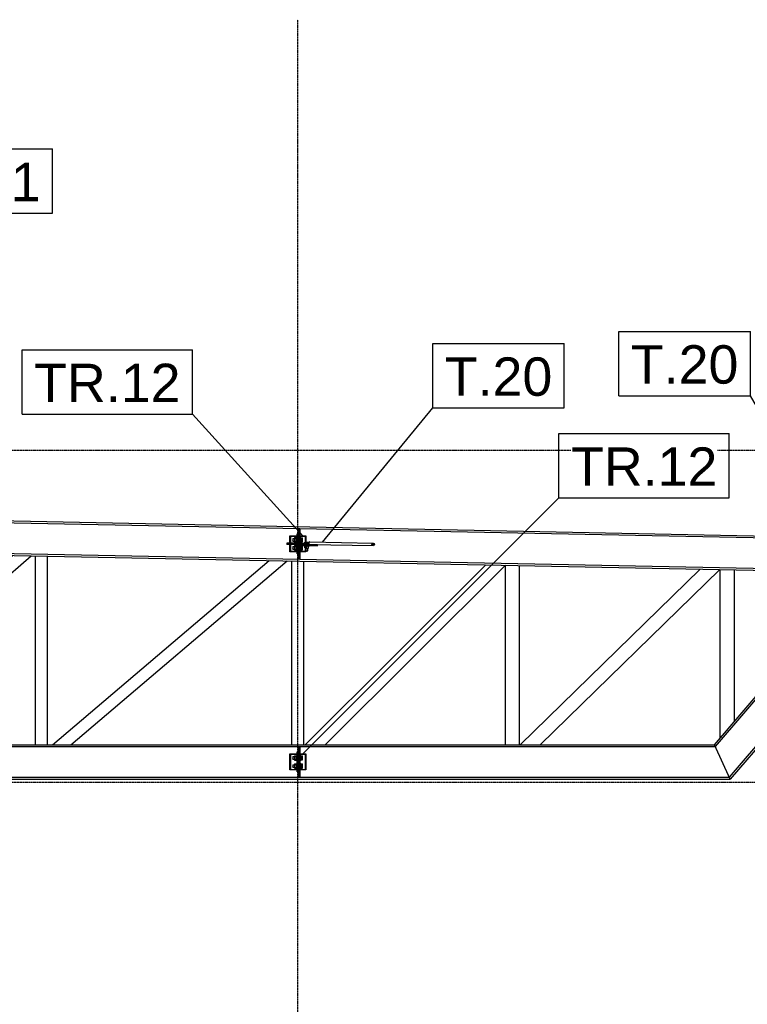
# Model space of a CAD drawing. Header units: millimetres. Extents: x 0 to 50000, y 0 to 29700.
# Tile 24 of 27: x 24995 to 28609, y 18305 to 23200. Entities that reach past the tile are written whole.
import ezdxf

# ---------------------------------------------------------------- set-up
doc = ezdxf.new("R2010")
doc.units = ezdxf.units.MM
doc.linetypes.add('DXK_LINE_DOT3', pattern=[5.9187, 2.979, -0.9799, 0.9799, -0.9799])
for name, color, linetype in [('TS_INNE_OBIEKTY', 7, 'Continuous'), ('TS_LINIE_WIDOCZNE', 7, 'Continuous'), ('TS_OPISY', 7, 'Continuous'), ('TS_OPISY_LINIE', 7, 'Continuous'), ('TS_OPISY_RAMKA', 7, 'Continuous'), ('TS_WYPELNIENIE', 7, 'Continuous')]:
    doc.layers.add(name, color=color, linetype=linetype)
doc.styles.add('Arial', font='ARIAL.TTF', dxfattribs={"height": 0.2})

# ---------------------------------------------------------------- blocks, each defined once
blk = doc.blocks.new('Part-305655447-3085 - 2968')
at = {"layer": 'TS_LINIE_WIDOCZNE', "color": 1, "linetype": 'Continuous'}
for p, q in [((17321.6, 20860.8), (29288.1, 20621.4)), ((17321.6, 20851.3), (29288.1, 20611.9)), ((17321.6, 20699.3), (29288.1, 20459.8)), ((17321.6, 20689.8), (29288.1, 20450.3))]:
    blk.add_line(p, q, dxfattribs=at)
blk = doc.blocks.new('Part-305655447-3101 - 2968')
at = {"layer": 'TS_LINIE_WIDOCZNE', "color": 1, "linetype": 'Continuous'}
for p, q in [((27408.4, 19595.6), (27408.4, 20487.9)), ((27478.4, 19595.6), (27478.4, 20486.5))]:
    blk.add_line(p, q, dxfattribs=at)
blk = doc.blocks.new('Part-305655447-3113 - 2968')
at = {"layer": 'TS_LINIE_WIDOCZNE', "color": 1, "linetype": 'Continuous'}
for p, q in [((26413.3, 19595.6), (27310.6, 20489.9)), ((26512.5, 19595.6), (27407.8, 20488))]:
    blk.add_line(p, q, dxfattribs=at)
blk = doc.blocks.new('Part-305655447-3111 - 2968')
at = {"layer": 'TS_LINIE_WIDOCZNE', "color": 1, "linetype": 'Continuous'}
for p, q in [((23882, 19595.6), (24962.7, 20536.9)), ((23973.3, 19595.6), (25052, 20535.1))]:
    blk.add_line(p, q, dxfattribs=at)
blk = doc.blocks.new('Part-305655447-3088 - 2968')
at = {"layer": 'TS_LINIE_WIDOCZNE', "color": 1, "linetype": 'Continuous'}
for p, q in [((17321.6, 19595.6), (28445.6, 19595.6)), ((17321.6, 19586.1), (28450, 19586.1)), ((28524.4, 19424.6), (28445.6, 19595.6)), ((17321.6, 19434.1), (28520.1, 19434.1)), ((17321.6, 19424.6), (28524.4, 19424.6))]:
    blk.add_line(p, q, dxfattribs=at)
blk = doc.blocks.new('Part-305655447-3099 - 2968')
at = {"layer": 'TS_LINIE_WIDOCZNE', "color": 1, "linetype": 'Continuous'}
for p, q in [((25073.3, 19595.6), (25073.3, 20534.7)), ((25133.3, 19595.6), (25133.3, 20533.5))]:
    blk.add_line(p, q, dxfattribs=at)
blk = doc.blocks.new('Part-305655447-3100 - 2968')
at = {"layer": 'TS_LINIE_WIDOCZNE', "color": 1, "linetype": 'Continuous'}
for p, q in [((26347.1, 19595.6), (26347.1, 20509.2)), ((26407.1, 19595.6), (26407.1, 20508))]:
    blk.add_line(p, q, dxfattribs=at)
blk = doc.blocks.new('Part-305655447-3102 - 2968')
at = {"layer": 'TS_LINIE_WIDOCZNE', "color": 1, "linetype": 'Continuous'}
for p, q in [((28474.6, 19629.5), (28474.6, 20466.6)), ((28544.6, 19711.5), (28544.6, 20465.2))]:
    blk.add_line(p, q, dxfattribs=at)
blk = doc.blocks.new('Part-305655447-3112 - 2968')
at = {"layer": 'TS_LINIE_WIDOCZNE', "color": 1, "linetype": 'Continuous'}
for p, q in [((25157.5, 19595.6), (26233.7, 20511.4)), ((25250.1, 19595.6), (26324.1, 20509.6))]:
    blk.add_line(p, q, dxfattribs=at)
blk = doc.blocks.new('Part-305655447-3114 - 2968')
at = {"layer": 'TS_LINIE_WIDOCZNE', "color": 1, "linetype": 'Continuous'}
for p, q in [((27480.8, 19595.6), (28374.7, 20468.6)), ((27581, 19595.6), (28472.9, 20466.6))]:
    blk.add_line(p, q, dxfattribs=at)
blk = doc.blocks.new('Part-305655447-3180 - 2968')
at = {"layer": 'TS_WYPELNIENIE', "linetype": 'Continuous'}
h = blk.add_hatch(dxfattribs=at)
h.set_pattern_fill('', color=256, scale=70, style=0, pattern_type=0)
h.set_pattern_definition([(45, (26337.1, 19550.06), (-157.15, 157.15), [])])
h.paths.add_polyline_path([(26417.1, 19550.1), (26337.1, 19550.1), (26337.1, 19470.1), (26417.1, 19470.1)])
h.paths.add_polyline_path([(26340.1, 19473.1), (26340.1, 19547.1), (26414.1, 19547.1), (26414.1, 19473.1)])
at = {"layer": 'TS_INNE_OBIEKTY', "color": 1, "linetype": 'Continuous'}
for p, q in [((26337.1, 19470.1), (26337.1, 19550.1)), ((26337.1, 19550.1), (26417.1, 19550.1)), ((26340.1, 19547.1), (26340.1, 19473.1)), ((26414.1, 19547.1), (26340.1, 19547.1)), ((26414.1, 19473.1), (26414.1, 19547.1)), ((26417.1, 19550.1), (26417.1, 19470.1)), ((26417.1, 19470.1), (26337.1, 19470.1)), ((26340.1, 19473.1), (26414.1, 19473.1))]:
    blk.add_line(p, q, dxfattribs=at)
blk = doc.blocks.new('Part-305655447-3181 - 2968')
at = {"layer": 'TS_WYPELNIENIE', "linetype": 'Continuous'}
h = blk.add_hatch(dxfattribs=at)
h.set_pattern_fill('', color=256, scale=70, style=0, pattern_type=0)
h.set_pattern_definition([(45, (26337.1, 20634.1), (-157.15, 157.15), [])])
h.paths.add_polyline_path([(26417.1, 20634.1), (26337.1, 20634.1), (26337.1, 20554.1), (26417.1, 20554.1)])
h.paths.add_polyline_path([(26340.1, 20557.1), (26340.1, 20631.1), (26414.1, 20631.1), (26414.1, 20557.1)])
at = {"layer": 'TS_INNE_OBIEKTY', "color": 1, "linetype": 'Continuous'}
for p, q in [((26337.1, 20554.1), (26337.1, 20634.1)), ((26337.1, 20634.1), (26417.1, 20634.1)), ((26340.1, 20631.1), (26340.1, 20557.1)), ((26414.1, 20631.1), (26340.1, 20631.1)), ((26414.1, 20557.1), (26414.1, 20631.1)), ((26417.1, 20634.1), (26417.1, 20554.1)), ((26340.1, 20557.1), (26414.1, 20557.1)), ((26417.1, 20554.1), (26337.1, 20554.1))]:
    blk.add_line(p, q, dxfattribs=at)
blk = doc.blocks.new('Part-305655447-3249 - 2968')
at = {"layer": 'TS_LINIE_WIDOCZNE', "color": 1, "linetype": 'Continuous'}
for p, q in [((26373.1, 20634.1), (26373.1, 20644.1)), ((26381.1, 20644.1), (26373.1, 20644.1)), ((26373.1, 20557.1), (26373.1, 20631.1)), ((26381.1, 20634.1), (26381.1, 20644.1)), ((26381.1, 20557.1), (26381.1, 20631.1)), ((26373.1, 20544.1), (26373.1, 20554.1)), ((26373.1, 20544.1), (26381.1, 20544.1)), ((26381.1, 20544.1), (26381.1, 20554.1))]:
    blk.add_line(p, q, dxfattribs=at)
blk = doc.blocks.new('Part-305655447-3250 - 2968')
at = {"layer": 'TS_LINIE_WIDOCZNE', "color": 1, "linetype": 'Continuous'}
for p, q in [((26389.1, 20598.1), (26414.1, 20598.1)), ((26389.1, 20590.1), (26412.7, 20590.1)), ((26417.1, 20598.1), (26431.6, 20598.1)), ((26428.1, 20591.6), (26428.1, 20598.1)), ((26448.1, 20591.2), (26448.1, 20591.3))]:
    blk.add_line(p, q, dxfattribs=at)
blk = doc.blocks.new('Part-305655447-3251 - 2968')
at = {"layer": 'TS_LINIE_WIDOCZNE', "color": 1, "linetype": 'Continuous'}
for p, q in [((26337.1, 20598.1), (26322.1, 20598.1)), ((26322.1, 20598.1), (26322.1, 20590.1)), ((26337.1, 20590.1), (26322.1, 20590.1)), ((26373.1, 20598.1), (26340.1, 20598.1)), ((26373.1, 20590.1), (26340.1, 20590.1)), ((26342.1, 20590.1), (26342.1, 20598.1))]:
    blk.add_line(p, q, dxfattribs=at)
blk = doc.blocks.new('Part-305655447-3252 - 2968')
at = {"layer": 'TS_LINIE_WIDOCZNE', "color": 1, "linetype": 'Continuous'}
for p, q in [((26381.1, 20644.1), (26381.1, 20668.8)), ((26381.1, 20668.8), (26389.1, 20668.8)), ((26389.1, 20634.1), (26389.1, 20668.8)), ((26389.1, 20557.1), (26389.1, 20631.1)), ((26381.1, 20519.4), (26381.1, 20544.1)), ((26381.1, 20519.4), (26389.1, 20519.4)), ((26389.1, 20519.4), (26389.1, 20554.1))]:
    blk.add_line(p, q, dxfattribs=at)
blk = doc.blocks.new('Bolt-305655447-3255 - 2968')
at = {"layer": 'TS_INNE_OBIEKTY', "color": 1, "linetype": 'Continuous'}
for p, q in [((26351.6, 20620.1), (26351.6, 20619.3)), ((26351.6, 20620.1), (26360.6, 20620.1)), ((26351.6, 20619.3), (26351.6, 20608.9)), ((26351.6, 20608.1), (26351.6, 20608.9)), ((26351.6, 20608.1), (26360.6, 20608.1)), ((26360.6, 20625.1), (26360.6, 20603.1)), ((26360.6, 20625.1), (26370.6, 20625.1)), ((26360.6, 20619.6), (26370.6, 20619.6)), ((26360.6, 20608.6), (26370.6, 20608.6)), ((26370.6, 20626.1), (26370.6, 20602.1)), ((26370.6, 20626.1), (26373.1, 20626.1)), ((26389.1, 20626.1), (26391.6, 20626.1)), ((26391.6, 20626.1), (26391.6, 20602.1)), ((26391.6, 20624.5), (26399.1, 20624.5)), ((26391.6, 20619.3), (26399.1, 20619.3)), ((26391.6, 20608.9), (26399.1, 20608.9)), ((26399.1, 20603.7), (26399.1, 20624.5)), ((26351.6, 20580.1), (26351.6, 20579.3)), ((26351.6, 20580.1), (26360.6, 20580.1)), ((26351.6, 20579.3), (26351.6, 20568.9)), ((26351.6, 20568.1), (26351.6, 20568.9)), ((26351.6, 20568.1), (26360.6, 20568.1)), ((26360.6, 20603.1), (26370.6, 20603.1)), ((26360.6, 20585.1), (26360.6, 20563.1)), ((26360.6, 20585.1), (26370.6, 20585.1)), ((26360.6, 20579.6), (26370.6, 20579.6)), ((26360.6, 20568.6), (26370.6, 20568.6)), ((26360.6, 20563.1), (26370.6, 20563.1)), ((26370.6, 20602.1), (26373.1, 20602.1)), ((26370.6, 20586.1), (26370.6, 20562.1)), ((26370.6, 20586.1), (26373.1, 20586.1)), ((26370.6, 20562.1), (26373.1, 20562.1)), ((26389.1, 20602.1), (26391.6, 20602.1)), ((26389.1, 20586.1), (26391.6, 20586.1)), ((26389.1, 20562.1), (26391.6, 20562.1)), ((26391.6, 20603.7), (26399.1, 20603.7)), ((26391.6, 20586.1), (26391.6, 20562.1)), ((26391.6, 20584.5), (26399.1, 20584.5)), ((26391.6, 20579.3), (26399.1, 20579.3)), ((26391.6, 20568.9), (26399.1, 20568.9)), ((26391.6, 20563.7), (26399.1, 20563.7)), ((26399.1, 20563.7), (26399.1, 20584.5))]:
    blk.add_line(p, q, dxfattribs=at)
blk = doc.blocks.new('Part-305655447-3312 - 2968')
at = {"layer": 'TS_WYPELNIENIE', "linetype": 'Continuous'}
h = blk.add_hatch(dxfattribs=at)
h.set_pattern_fill('', color=256, scale=70, style=0, pattern_type=0)
h.set_pattern_definition([(45, (26756.02, 20595.5), (-157.15, 157.15), [])])
h.paths.add_polyline_path([(26758, 20591.2), (26756, 20595.5), (26751.1, 20597.4), (26746.1, 20595.7), (26744, 20591.5), (26745.9, 20587.2), (26750.9, 20585.4), (26755.9, 20587)])
at = {"layer": 'TS_INNE_OBIEKTY', "color": 1, "linetype": 'Continuous'}
for p, q in [((26744, 20591.5), (26746.1, 20595.7)), ((26745.9, 20587.2), (26744, 20591.5)), ((26750.9, 20585.4), (26745.9, 20587.2)), ((26746.1, 20595.7), (26751.1, 20597.4)), ((26755.9, 20587), (26750.9, 20585.4)), ((26751.1, 20597.4), (26756, 20595.5)), ((26758, 20591.2), (26755.9, 20587)), ((26756, 20595.5), (26758, 20591.2))]:
    blk.add_line(p, q, dxfattribs=at)
at = {"layer": 'TS_LINIE_WIDOCZNE', "color": 1, "linetype": 'Continuous'}
for p, q in [((26433, 20601.9), (26431.5, 20597.6)), ((26431.5, 20597.6), (26432.9, 20593.4)), ((26432.9, 20593.4), (26436.5, 20591.5)), ((26436.7, 20603.5), (26433, 20601.9)), ((26436.5, 20591.5), (26750.9, 20585.4)), ((26436.7, 20603.5), (26751.1, 20597.4))]:
    blk.add_line(p, q, dxfattribs=at)
blk = doc.blocks.new('Bolt-305655447-3828 - 2968')
at = {"layer": 'TS_INNE_OBIEKTY', "color": 1, "linetype": 'Continuous'}
for p, q in [((26408.8, 20583.6), (26408.8, 20586)), ((26408.8, 20583.6), (26410.3, 20583.6)), ((26410.3, 20583.6), (26414.1, 20583.5)), ((26411, 20573.5), (26411.2, 20583.5)), ((26411, 20573.5), (26414.1, 20573.5)), ((26412.1, 20598.1), (26412.2, 20602)), ((26412.2, 20602), (26414.1, 20602)), ((26417.1, 20601.9), (26421.1, 20601.8)), ((26417.1, 20583.4), (26420.7, 20583.3)), ((26417.1, 20573.4), (26420.5, 20573.3)), ((26417.1, 20559.4), (26417.2, 20559.4)), ((26417.2, 20559.4), (26420.2, 20559.3)), ((26420.2, 20559.3), (26423.2, 20559.3)), ((26420.5, 20573.3), (26420.7, 20583.3)), ((26420.5, 20573.3), (26430, 20573.1)), ((26420.7, 20583.3), (26426.7, 20583.2)), ((26421.1, 20598.1), (26421.1, 20601.8)), ((26421.1, 20601.8), (26430.2, 20601.6)), ((26423.2, 20559.3), (26425.4, 20559.2)), ((26425.4, 20559.2), (26426.2, 20559.2)), ((26426.2, 20559.2), (26426.5, 20573.2)), ((26426.7, 20583.2), (26431.1, 20583.1)), ((26430, 20573.1), (26430.3, 20583.1)), ((26430, 20573.1), (26430.2, 20583.1)), ((26430.1, 20598.1), (26430.2, 20601.6)), ((26430.1, 20598.1), (26430.2, 20601.6)), ((26431.1, 20583.1), (26432.8, 20583)), ((26432.8, 20583), (26432.8, 20585.5))]:
    blk.add_line(p, q, dxfattribs=at)
blk = doc.blocks.new('Part-305655447-3496 - 2968')
at = {"layer": 'TS_LINIE_WIDOCZNE', "color": 1, "linetype": 'Continuous'}
for p, q in [((26373.1, 19550.1), (26373.1, 19560.1)), ((26381.1, 19560.1), (26373.1, 19560.1)), ((26373.1, 19473.1), (26373.1, 19547.1)), ((26381.1, 19550.1), (26381.1, 19560.1)), ((26381.1, 19473.1), (26381.1, 19547.1)), ((26373.1, 19460.1), (26373.1, 19470.1)), ((26373.1, 19460.1), (26381.1, 19460.1)), ((26381.1, 19460.1), (26381.1, 19470.1))]:
    blk.add_line(p, q, dxfattribs=at)
blk = doc.blocks.new('Part-305655447-3497 - 2968')
at = {"layer": 'TS_LINIE_WIDOCZNE', "color": 1, "linetype": 'Continuous'}
for p, q in [((26381.1, 19560.1), (26381.1, 19584.7)), ((26381.1, 19584.7), (26389.1, 19584.7)), ((26389.1, 19550.1), (26389.1, 19584.7)), ((26389.1, 19473.1), (26389.1, 19547.1)), ((26381.1, 19435.4), (26381.1, 19460.1)), ((26381.1, 19435.4), (26389.1, 19435.4)), ((26389.1, 19435.4), (26389.1, 19470.1))]:
    blk.add_line(p, q, dxfattribs=at)
blk = doc.blocks.new('Bolt-305655447-3498 - 2968')
at = {"layer": 'TS_INNE_OBIEKTY', "color": 1, "linetype": 'Continuous'}
for p, q in [((26351.6, 19536.1), (26351.6, 19535.3)), ((26351.6, 19536.1), (26360.6, 19536.1)), ((26351.6, 19535.3), (26351.6, 19524.9)), ((26360.6, 19541), (26360.6, 19519.1)), ((26360.6, 19541), (26370.6, 19541)), ((26360.6, 19535.5), (26370.6, 19535.5)), ((26370.6, 19542.1), (26370.6, 19518.1)), ((26370.6, 19542.1), (26373.1, 19542.1)), ((26389.1, 19542.1), (26391.6, 19542.1)), ((26391.6, 19542.1), (26391.6, 19518.1)), ((26391.6, 19540.5), (26399.1, 19540.5)), ((26391.6, 19535.3), (26399.1, 19535.3)), ((26399.1, 19519.7), (26399.1, 19540.5)), ((26351.6, 19524.1), (26351.6, 19524.9)), ((26351.6, 19524.1), (26360.6, 19524.1)), ((26351.6, 19496.1), (26351.6, 19495.3)), ((26351.6, 19496.1), (26360.6, 19496.1)), ((26351.6, 19495.3), (26351.6, 19484.9)), ((26351.6, 19484.1), (26351.6, 19484.9)), ((26351.6, 19484.1), (26360.6, 19484.1)), ((26360.6, 19524.6), (26370.6, 19524.6)), ((26360.6, 19519.1), (26370.6, 19519.1)), ((26360.6, 19501), (26360.6, 19479.1)), ((26360.6, 19501), (26370.6, 19501)), ((26360.6, 19495.5), (26370.6, 19495.5)), ((26360.6, 19484.6), (26370.6, 19484.6)), ((26370.6, 19518.1), (26373.1, 19518.1)), ((26370.6, 19502.1), (26370.6, 19478.1)), ((26370.6, 19502.1), (26373.1, 19502.1)), ((26389.1, 19518.1), (26391.6, 19518.1)), ((26389.1, 19502.1), (26391.6, 19502.1)), ((26391.6, 19524.9), (26399.1, 19524.9)), ((26391.6, 19519.7), (26399.1, 19519.7)), ((26391.6, 19502.1), (26391.6, 19478.1)), ((26391.6, 19500.5), (26399.1, 19500.5)), ((26391.6, 19495.3), (26399.1, 19495.3)), ((26391.6, 19484.9), (26399.1, 19484.9)), ((26399.1, 19479.7), (26399.1, 19500.5)), ((26360.6, 19479.1), (26370.6, 19479.1)), ((26370.6, 19478.1), (26373.1, 19478.1)), ((26389.1, 19478.1), (26391.6, 19478.1)), ((26391.6, 19479.7), (26399.1, 19479.7))]:
    blk.add_line(p, q, dxfattribs=at)
blk = doc.blocks.new('Part-305655447-3777 - 2968')
at = {"layer": 'TS_LINIE_WIDOCZNE', "color": 1, "linetype": 'Continuous'}
for p, q in [((28445.6, 19595.6), (29177.5, 20452.5)), ((29189.8, 20452.3), (28450, 19586.1)), ((29177.5, 20452.5), (29189.8, 20452.3)), ((29272.3, 20450.7), (29288.1, 20437.2)), ((28520.1, 19434.1), (29288.1, 20333.3)), ((29288.1, 20318.7), (28524.4, 19424.6)), ((29288.1, 20333.3), (29288.1, 20318.7)), ((28524.4, 19424.6), (28445.6, 19595.6))]:
    blk.add_line(p, q, dxfattribs=at)
blk = doc.blocks.new('Part-305655447-3827 - 2968')
at = {"layer": 'TS_LINIE_WIDOCZNE', "color": 1, "linetype": 'Continuous'}
for p, q in [((26396, 20586.2), (26396.1, 20590.1)), ((26396, 20586.2), (26414.1, 20585.9)), ((26412.7, 20591.9), (26414.1, 20591.9)), ((26417.1, 20591.8), (26440, 20591.3)), ((26417.1, 20585.8), (26439.9, 20585.3)), ((26439.9, 20585.3), (26440, 20591.3)), ((26439.9, 20585.3), (26474.1, 20584.8)), ((26440, 20591.3), (26474.2, 20590.8)), ((26474.1, 20584.8), (26474.2, 20590.8))]:
    blk.add_line(p, q, dxfattribs=at)
blk = doc.blocks.new('GridLine-305655447-3939 - 2968')
at = {"layer": 'TS_INNE_OBIEKTY', "color": 4, "linetype": 'DXK_LINE_DOT3'}
blk.add_line((26377.1, 13659.6), (26377.1, 23199.6), dxfattribs=at)
blk = doc.blocks.new('GridLine-305655447-3943 - 2968')
at = {"layer": 'TS_INNE_OBIEKTY', "color": 4, "linetype": 'DXK_LINE_DOT3'}
blk.add_line((2322.7, 19409.6), (31425.1, 19409.6), dxfattribs=at)
blk = doc.blocks.new('GridLine-305655447-3944 - 2968')
at = {"layer": 'TS_INNE_OBIEKTY', "color": 4, "linetype": 'DXK_LINE_DOT3'}
blk.add_line((2322.7, 21059.6), (31425.1, 21059.6), dxfattribs=at)
blk = doc.blocks.new('Mark-305655447-5133 - 2968')
at = {"layer": 'TS_OPISY_LINIE', "linetype": 'Continuous'}
blk.add_line((26400.8, 20633.6), (25853.5, 21238.4), dxfattribs=at)
at = {"layer": 'TS_OPISY_RAMKA', "linetype": 'Continuous'}
for p, q in [((25007.5, 21558.4), (25853.5, 21558.4)), ((25007.5, 21238.4), (25007.5, 21558.4)), ((25853.5, 21238.4), (25853.5, 21558.4)), ((25007.5, 21238.4), (25853.5, 21238.4))]:
    blk.add_line(p, q, dxfattribs=at)
blk.add_wipeout([(25793.5, 21298.4), (25793.5, 21498.4), (25067.5, 21498.4), (25067.5, 21298.4)]).dxf.layer = 'TS_OPISY_LINIE'
blk.add_wipeout([(25793.5, 21298.4), (25793.5, 21498.4), (25067.5, 21498.4), (25067.5, 21298.4)]).dxf.layer = 'TS_OPISY_LINIE'
at = {"layer": 'TS_OPISY', "style": 'Arial'}
blk.add_text('TR.12', height=191.02, dxfattribs=at).set_placement((25067.5, 21298.4))
blk = doc.blocks.new('Mark-305655447-5132 - 2968')
at = {"layer": 'TS_OPISY_LINIE', "linetype": 'Continuous'}
blk.add_line((26400.8, 19549.6), (27673.6, 20822.4), dxfattribs=at)
at = {"layer": 'TS_OPISY_RAMKA', "linetype": 'Continuous'}
for p, q in [((27673.6, 21142.4), (28519.6, 21142.4)), ((27673.6, 20822.4), (27673.6, 21142.4)), ((28519.6, 20822.4), (28519.6, 21142.4)), ((27673.6, 20822.4), (28519.6, 20822.4))]:
    blk.add_line(p, q, dxfattribs=at)
blk.add_wipeout([(28459.6, 20882.4), (28459.6, 21082.4), (27733.6, 21082.4), (27733.6, 20882.4)]).dxf.layer = 'TS_OPISY_LINIE'
blk.add_wipeout([(28459.6, 20882.4), (28459.6, 21082.4), (27733.6, 21082.4), (27733.6, 20882.4)]).dxf.layer = 'TS_OPISY_LINIE'
at = {"layer": 'TS_OPISY', "style": 'Arial'}
blk.add_text('TR.12', height=191.02, dxfattribs=at).set_placement((27733.6, 20882.4))
blk = doc.blocks.new('Mark-305655447-5141 - 2968')
at = {"layer": 'TS_OPISY_LINIE', "linetype": 'Continuous'}
blk.add_line((29074.2, 20550.9), (28624.2, 21330.3), dxfattribs=at)
at = {"layer": 'TS_OPISY_RAMKA', "linetype": 'Continuous'}
for p, q in [((27970.8, 21650.3), (28624.2, 21650.3)), ((27970.8, 21330.3), (27970.8, 21650.3)), ((28624.2, 21330.3), (28624.2, 21650.3)), ((27970.8, 21330.3), (28624.2, 21330.3))]:
    blk.add_line(p, q, dxfattribs=at)
blk.add_wipeout([(28564.2, 21390.3), (28564.2, 21590.3), (28030.8, 21590.3), (28030.8, 21390.3)]).dxf.layer = 'TS_OPISY_LINIE'
blk.add_wipeout([(28564.2, 21390.3), (28564.2, 21590.3), (28030.8, 21590.3), (28030.8, 21390.3)]).dxf.layer = 'TS_OPISY_LINIE'
at = {"layer": 'TS_OPISY', "style": 'Arial'}
blk.add_text('T.20', height=191.02, dxfattribs=at).set_placement((28030.8, 21390.3))
blk = doc.blocks.new('Mark-305655447-5140 - 2968')
at = {"layer": 'TS_OPISY_LINIE', "linetype": 'Continuous'}
blk.add_line((26499.3, 20601.8), (27046.6, 21269.8), dxfattribs=at)
at = {"layer": 'TS_OPISY_RAMKA', "linetype": 'Continuous'}
for p, q in [((27046.6, 21589.8), (27700, 21589.8)), ((27046.6, 21269.8), (27046.6, 21589.8)), ((27700, 21269.8), (27700, 21589.8)), ((27046.6, 21269.8), (27700, 21269.8))]:
    blk.add_line(p, q, dxfattribs=at)
blk.add_wipeout([(27640, 21329.8), (27640, 21529.8), (27106.6, 21529.8), (27106.6, 21329.8)]).dxf.layer = 'TS_OPISY_LINIE'
blk.add_wipeout([(27640, 21329.8), (27640, 21529.8), (27106.6, 21529.8), (27106.6, 21329.8)]).dxf.layer = 'TS_OPISY_LINIE'
at = {"layer": 'TS_OPISY', "style": 'Arial'}
blk.add_text('T.20', height=191.02, dxfattribs=at).set_placement((27106.6, 21329.8))
blk = doc.blocks.new('Mark-305655447-5144 - 2968')
at = {"layer": 'TS_OPISY_LINIE', "linetype": 'Continuous'}
blk.add_line((23854, 21559.1), (24490.4, 22237.1), dxfattribs=at)
at = {"layer": 'TS_OPISY_RAMKA', "linetype": 'Continuous'}
for p, q in [((24490.4, 22557.1), (25158.6, 22557.1)), ((24490.4, 22237.1), (24490.4, 22557.1)), ((25158.6, 22237.1), (25158.6, 22557.1)), ((24490.4, 22237.1), (25158.6, 22237.1))]:
    blk.add_line(p, q, dxfattribs=at)
blk.add_wipeout([(25098.6, 22297.1), (25098.6, 22497.1), (24550.4, 22497.1), (24550.4, 22297.1)]).dxf.layer = 'TS_OPISY_LINIE'
blk.add_wipeout([(25098.6, 22297.1), (25098.6, 22497.1), (24550.4, 22497.1), (24550.4, 22297.1)]).dxf.layer = 'TS_OPISY_LINIE'
at = {"layer": 'TS_OPISY', "style": 'Arial'}
blk.add_text('E.11', height=191.02, dxfattribs=at).set_placement((24550.4, 22297.1))

msp = doc.modelspace()

# ---------------------------------------------------------------- block references
for name in ['GridLine-305655447-3939 - 2968', 'GridLine-305655447-3944 - 2968', 'Part-305655447-3085 - 2968', 'Part-305655447-3252 - 2968', 'Part-305655447-3181 - 2968', 'Bolt-305655447-3255 - 2968', 'Part-305655447-3249 - 2968', 'Part-305655447-3251 - 2968', 'Part-305655447-3250 - 2968', 'Part-305655447-3827 - 2968', 'Bolt-305655447-3828 - 2968', 'Part-305655447-3312 - 2968', 'Part-305655447-3111 - 2968', 'Part-305655447-3099 - 2968', 'Part-305655447-3112 - 2968', 'Part-305655447-3100 - 2968', 'Part-305655447-3113 - 2968', 'Part-305655447-3101 - 2968', 'Part-305655447-3114 - 2968', 'Part-305655447-3102 - 2968', 'Part-305655447-3777 - 2968', 'GridLine-305655447-3943 - 2968', 'Part-305655447-3088 - 2968', 'Part-305655447-3497 - 2968', 'Part-305655447-3180 - 2968', 'Bolt-305655447-3498 - 2968', 'Part-305655447-3496 - 2968']:
    msp.add_blockref(name, (0, 0))

# ---------------------------------------------------------------- next in the draw order: block references
msp.add_blockref('Mark-305655447-5133 - 2968', (0, 0))

# ---------------------------------------------------------------- next in the draw order: block references
for name in ['Mark-305655447-5144 - 2968', 'Mark-305655447-5132 - 2968']:
    msp.add_blockref(name, (0, 0))

# ---------------------------------------------------------------- next in the draw order: block references
for name in ['Mark-305655447-5141 - 2968', 'Mark-305655447-5140 - 2968']:
    msp.add_blockref(name, (0, 0))

doc.saveas('drawing.dxf')
